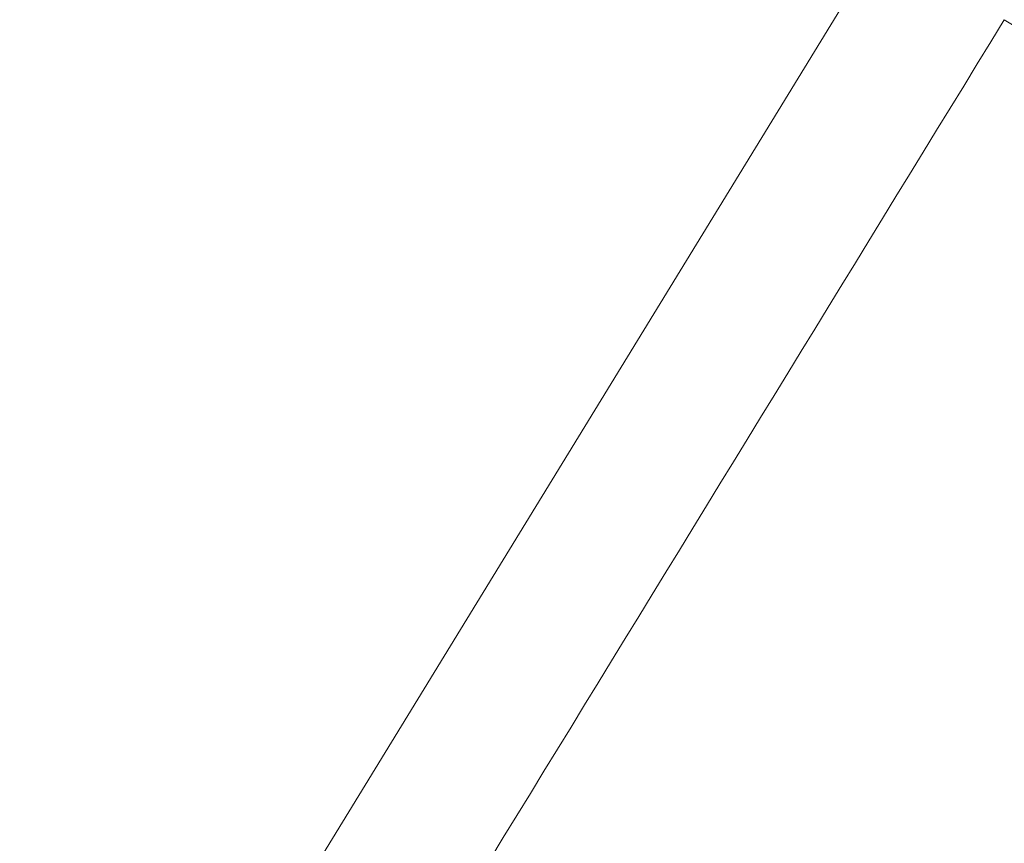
# Model space of a CAD drawing. Header units: millimetres. Extents: x 8 to 717, y 12 to 440.
# Tile 81 of 159: x 87.51 to 87.861, y 407.854 to 408.148. Entities that reach past the tile are written whole.
import ezdxf

# ---------------------------------------------------------------- set-up
doc = ezdxf.new("R2010")
doc.units = ezdxf.units.MM

msp = doc.modelspace()

# ---------------------------------------------------------------- linework, layer by layer
at = {"color": 252, "linetype": 'Continuous', "lineweight": 0}
msp.add_line((87.81714, 408.17473), (87.47175, 407.6111), dxfattribs=at)
for points, knots in [([(87.51566, 407.5836), (87.52784, 407.60347), (87.64326, 407.79183), (87.75837, 407.97966), (87.86133, 408.14768)], [0, 0, 0, 0, 0.1055119, 1, 1, 1, 1]), ([(87.86133, 408.14768), (87.91111, 408.11733), (88.01067, 408.05662), (88.16031, 407.96572), (88.30977, 407.87484), (88.44787, 407.791), (88.57405, 407.71444), (88.68831, 407.64517), (88.80201, 407.57625), (88.91471, 407.50797), (89.02586, 407.44063), (89.12659, 407.37956), (89.21704, 407.32468), (89.29802, 407.27549), (89.37634, 407.22785), (89.45383, 407.18059), (89.52949, 407.13433), (89.6026, 407.0895), (89.67164, 407.04702), (89.73606, 407.0072), (89.79565, 406.97021), (89.84835, 406.93736), (89.8946, 406.90843), (89.935, 406.88303), (89.97108, 406.86026), (90.00289, 406.84009), (90.03057, 406.82246), (90.05788, 406.80498), (90.08256, 406.78905), (90.10251, 406.77601), (90.11532, 406.76737), (90.12088, 406.7635), (90.12162, 406.76264), (90.12159, 406.7626), (90.12159, 406.7626)], [0, 0, 0, 0, 0.040804, 0.081606, 0.122704, 0.163799, 0.195869, 0.227953, 0.260016, 0.292838, 0.325683, 0.358496, 0.38455, 0.410604, 0.436966, 0.463328, 0.492, 0.5207, 0.549373, 0.579092, 0.608841, 0.638565, 0.666204, 0.693863, 0.721506, 0.749718, 0.777946, 0.806162, 0.847876, 0.889593, 0.931708, 0.973825, 0.999986, 1, 1, 1, 1])]:
    msp.add_open_spline(points, degree=3, knots=knots, dxfattribs=at)

doc.saveas('drawing.dxf')
